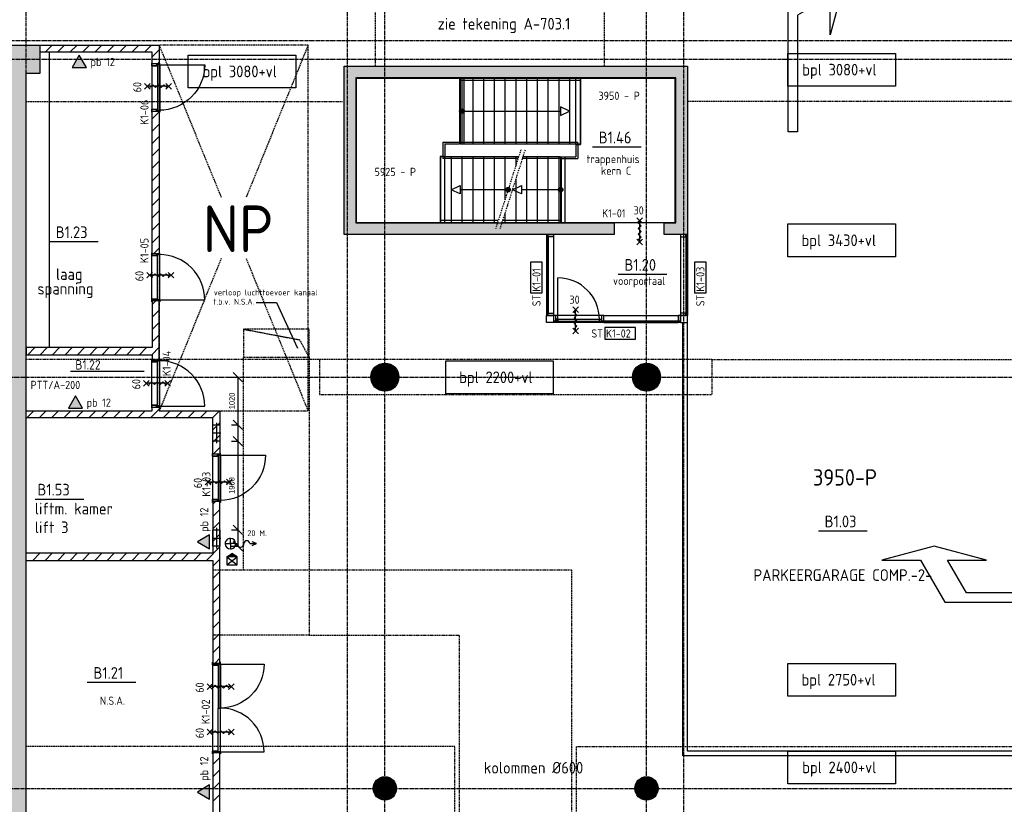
# Model space of a CAD drawing. Extents: x 3380 to 143674, y 4709 to 79406.
# Tile 6 of 24: x 24786 to 45859, y 17376 to 34163. Entities that reach past the tile are written whole.
import ezdxf

# ---------------------------------------------------------------- set-up
doc = ezdxf.new("R2010")
doc.units = 0
doc.header["$LTSCALE"] = 100
for name, pattern in [('CENTER2', [1.125, 0.75, -0.125, 0.125, -0.125]), ('DASHDOT2', [0.5, 0.25, -0.125, 0, -0.125]), ('DASHED', [0.75, 0.5, -0.25]), ('HIDDEN', [0.375, 0.25, -0.125]), ('HIDDEN2', [0.1875, 0.125, -0.0625])]:
    doc.linetypes.add(name, pattern=pattern)
doc.layers.get('0').update_dxf_attribs({"linetype": 'CONTINUOUS'})
doc.layers.get('DEFPOINTS').update_dxf_attribs({"linetype": 'CONTINUOUS'})
for name, color, linetype in [('AL------_SPARING', 2, 'CONTINUOUS'), ('BOUWKUNDIG', 11, 'CONTINUOUS'), ('PARKEREN', 8, 'HIDDEN'), ('STRAMIEN', 7, 'CENTER2'), ('TEKST', 11, 'CONTINUOUS')]:
    doc.layers.add(name, color=color, linetype=linetype)
doc.styles.add('BURO-012', font='BUROFONT.shx', dxfattribs={"height": 120})
doc.styles.add('BURO-018', font='BUROFONT.shx', dxfattribs={"height": 180})
doc.styles.add('PIETERS', font='ISO.SHX')
doc.styles.get("Standard").update_dxf_attribs({"font": 'ISO.SHX'})
doc.styles.add('STYLE1', font='ISO.SHX')
doc.dimstyles.new('DIM100', dxfattribs={"dimscale": 100, "dimtxt": 1.8, "dimasz": 0, "dimexe": 0, "dimexo": 2.5, "dimgap": 1.5, "dimtad": 0, "dimdec": 0, "dimzin": 0, "dimtxsty": 'BURO-018', "dimtsz": 1, "dimcen": -3, "dimazin": 3, "dimtfac": 1, "dimtdec": 0, "dimtofl": 0, "dimtmove": 0, "dimatfit": 3, "dimtvp": 1.055556, "dimtolj": 1, "dimtzin": 0})
pattern_1 = [(45, (37504.02, 180606.86), (-132.58252, 132.58252), [])]

# ---------------------------------------------------------------- blocks, each defined once
blk = doc.blocks.new('*D111')
at = {"color": 0, "linetype": 'BYBLOCK'}
for p, q in [((29555, 27046), (29355, 27246)), ((29322, 27146), (29455, 27146)), ((29455, 27146), (29455, 25246)), ((29555, 25146), (29355, 25346)), ((29322, 25246), (29455, 25246))]:
    blk.add_line(p, q, dxfattribs=at)
at = {"layer": 'DEFPOINTS', "color": 0, "linetype": 'BYBLOCK'}
for p in [(29072, 27146), (29072, 25246), (29455, 25246)]:
    blk.add_point(p, dxfattribs=at)
at = {"color": 0, "linetype": 'BYBLOCK', "insert": (29325, 26196), "char_height": 120, "attachment_point": 5, "rotation": 90, "style": 'BURO-012'}
blk.add_mtext('\\A1;1900', dxfattribs=at)
blk = doc.blocks.new('*D112')
at = {"color": 0, "linetype": 'BYBLOCK'}
for p, q in [((29555, 25146), (29355, 25346)), ((29322, 25246), (29455, 25246)), ((29455, 25246), (29455, 24896)), ((29322, 24896), (29455, 24896)), ((29555, 24796), (29355, 24996))]:
    blk.add_line(p, q, dxfattribs=at)
at = {"layer": 'DEFPOINTS', "color": 0, "linetype": 'BYBLOCK'}
for p in [(29072, 25246), (29072, 24896), (29455, 24896)]:
    blk.add_point(p, dxfattribs=at)
blk = doc.blocks.new('*D113')
at = {"color": 0, "linetype": 'BYBLOCK'}
for p, q in [((29322, 27496), (29455, 27496)), ((29555, 27396), (29355, 27596)), ((29455, 27496), (29455, 27146)), ((29555, 27046), (29355, 27246)), ((29322, 27146), (29455, 27146))]:
    blk.add_line(p, q, dxfattribs=at)
at = {"layer": 'DEFPOINTS', "color": 0, "linetype": 'BYBLOCK'}
for p in [(29072, 27496), (29072, 27146), (29455, 27146)]:
    blk.add_point(p, dxfattribs=at)
blk = doc.blocks.new('*D114')
at = {"color": 0, "linetype": 'BYBLOCK'}
for p, q in [((29205, 28516), (29455, 28516)), ((29555, 28416), (29355, 28616)), ((29455, 28516), (29455, 27496)), ((29322, 27496), (29455, 27496)), ((29555, 27396), (29355, 27596))]:
    blk.add_line(p, q, dxfattribs=at)
at = {"layer": 'DEFPOINTS', "color": 0, "linetype": 'BYBLOCK'}
for p in [(29455, 28516), (29072, 27496), (29455, 27496)]:
    blk.add_point(p, dxfattribs=at)
at = {"color": 0, "linetype": 'BYBLOCK', "insert": (29328, 28006), "char_height": 120, "attachment_point": 5, "rotation": 90, "style": 'BURO-012'}
blk.add_mtext('\\A1;1020', dxfattribs=at)
blk = doc.blocks.new('SPAAR2')
at = {"color": 1, "linetype": 'CONTINUOUS'}
for p, q in [((0, -2.5), (0, 2.5)), ((-2.5, 0), (2.5, 0))]:
    blk.add_line(p, q, dxfattribs=at)
at = {"color": 0, "linetype": 'CONTINUOUS'}
for p, q in [((-2, 2), (2, 2)), ((-2, -2), (-2, 2)), ((2, 2), (2, -2)), ((2, -2), (-2, -2))]:
    blk.add_line(p, q, dxfattribs=at)
at = {"color": 0, "linetype": 'CONTINUOUS', "style": 'BURO-018', "flags": 1}
blk.add_attdef('AL_OMS', (0, 0), '', height=1.8, dxfattribs=at)

msp = doc.modelspace()

# ---------------------------------------------------------------- hatches: boundary and pattern name
at = {"layer": 'BOUWKUNDIG', "linetype": 'CONTINUOUS'}
h = msp.add_hatch(dxfattribs=at)
h.set_pattern_fill('NAALDHOUT', color=256, scale=50, style=0)
h.set_pattern_definition(pattern_1)
h.paths.add_polyline_path([(27772, 29156), (27622, 29156), (27622, 32206), (27772, 32206)])
h = msp.add_hatch(dxfattribs=at)
h.set_pattern_fill('NAALDHOUT', color=256, scale=50, style=0)
h.set_pattern_definition(pattern_1)
h.paths.add_polyline_path([(27772, 28146), (27622, 28146), (27622, 27146), (24922, 27146), (24922, 26996), (27622, 26996), (27622, 26886), (27772, 26886)])
h = msp.add_hatch(dxfattribs=at)
h.set_pattern_fill('NAALDHOUT', color=256, scale=50, style=0)
h.set_pattern_definition(pattern_1)
edge = h.paths.add_edge_path()
edge.add_line((24922, 25796), (27622, 25796))
edge.add_line((27622, 25796), (27622, 25876))
edge.add_line((27622, 25876), (27772, 25876))
edge.add_line((27772, 25876), (27772, 25796))
edge.add_line((27772, 25796), (29072, 25796))
edge.add_line((29072, 25796), (29072, 24865.8))
edge.add_line((29072, 24865.8), (28922, 24865.8))
edge.add_line((28922, 24865.8), (28922, 25646))
edge.add_line((28922, 25646), (24922, 25646))

# ---------------------------------------------------------------- linework, layer by layer
at = {"layer": 'BOUWKUNDIG', "linetype": 'HIDDEN'}
for p, q in [((32402, 33166), (32402, 40316)), ((37302, 33166), (37302, 40316)), ((24922, 32416), (31702, 32416)), ((53402, 32416), (39102, 32416)), ((31202, 26891), (24922, 26891)), ((39602, 26891), (31202, 26891)), ((31202, 26891), (31202, 26141)), ((39602, 26891), (52802, 26891)), ((39602, 26891), (39602, 26141)), ((31202, 26141), (39602, 26141)), ((29578.1, 22395.3), (36602, 22395.3)), ((36602, 16095.8), (36602, 22395.3)), ((30978.1, 20995.3), (34202, 20995.3)), ((34202, 16723.1), (34202, 20995.3))]:
    msp.add_line(p, q, dxfattribs=at)
at = {"layer": 'BOUWKUNDIG', "linetype": 'CONTINUOUS'}
for p, q in [((24572, 33616), (25222, 33616)), ((25222, 33016), (25222, 33616)), ((25332.2, 33466), (25482.2, 33616)), ((25597.3, 33466), (25747.3, 33616)), ((25862.5, 33466), (26012.5, 33616)), ((26127.7, 33466), (26277.7, 33616)), ((26392.8, 33466), (26542.8, 33616)), ((26658, 33466), (26808, 33616)), ((26923.2, 33466), (27073.2, 33616)), ((27188.3, 33466), (27338.3, 33616)), ((27453.5, 33466), (27603.5, 33616)), ((27622, 33369.4), (27772, 33519.4)), ((25422, 27146), (25422, 33466)), ((27733.8, 33216), (27772, 33254.2)), ((24922, 16095.8), (24922, 33016)), ((24922, 33016), (25222, 33016)), ((37239, 27832), (36259, 27832)), ((37239, 27682), (36259, 27682)), ((28922, 23797.6), (28980.2, 23855.8)), ((28922, 23532.4), (29072, 23682.4)), ((28922, 23267.3), (29072, 23417.3)), ((28922, 23002.1), (29072, 23152.1)), ((28780.7, 22595.6), (29072, 22886.9)), ((25068.3, 22595.6), (25218.3, 22745.6)), ((25333.5, 22595.6), (25483.5, 22745.6)), ((25598.7, 22595.6), (25748.7, 22745.6)), ((25863.8, 22595.6), (26013.8, 22745.6)), ((26129, 22595.6), (26279, 22745.6)), ((26394.2, 22595.6), (26544.2, 22745.6)), ((26659.3, 22595.6), (26809.3, 22745.6)), ((26924.5, 22595.6), (27074.5, 22745.6)), ((27189.7, 22595.6), (27339.7, 22745.6)), ((27454.8, 22595.6), (27604.8, 22745.6)), ((27720, 22595.6), (27870, 22745.6)), ((27985.2, 22595.6), (28135.2, 22745.6)), ((28250.3, 22595.6), (28400.3, 22745.6)), ((28515.5, 22595.6), (28665.5, 22745.6)), ((28922, 22471.8), (29072, 22621.8)), ((29216.5, 22670.7), (29326.8, 22742.1)), ((29216.5, 22670.7), (29436.9, 22501.9)), ((29436.9, 22670.7), (29216.5, 22670.7)), ((29216.5, 22670.7), (29216.8, 22501.9)), ((29216.8, 22501.9), (29436.9, 22670.6)), ((29437.1, 22670.7), (29326.8, 22742.1)), ((29436.9, 22501.9), (29436.9, 22670.7)), ((28922, 22206.6), (29072, 22356.6)), ((29216.8, 22501.9), (29436.9, 22501.9)), ((28922, 21941.4), (29072, 22091.4)), ((28922, 21676.3), (29072, 21826.3)), ((28922, 21411.1), (29072, 21561.1)), ((28922, 21145.9), (29072, 21295.9)), ((28922, 20880.8), (29072, 21030.8)), ((28922, 20615.6), (29072, 20765.6)), ((28969, 20397.4), (29072, 20500.4)), ((28922, 18229.1), (29072, 18379.1)), ((28922, 17964), (29072, 18114)), ((28922, 17698.8), (29072, 17848.8)), ((28922, 17433.6), (29072, 17583.6))]:
    msp.add_line(p, q, dxfattribs=at)
at = {"layer": 'BOUWKUNDIG'}
for p, q in [((27611, 33175.8), (27611, 32245.8)), ((27719, 33200.8), (27737, 33191.8)), ((27719, 33191.8), (27737, 33200.8)), ((27732, 33175.8), (27732, 32245.8)), ((27782, 33200.8), (27782, 32220.8)), ((34202, 32906), (34202, 31506)), ((34211.9, 32906), (34211.9, 31506)), ((34252, 32906), (34252, 31506)), ((34482, 32906), (34482, 31506)), ((34712, 32906), (34712, 31506)), ((34942, 32906), (34942, 31506)), ((35172, 32906), (35172, 31506)), ((35402, 32906), (35402, 31506)), ((35632, 32906), (35632, 31506)), ((35862, 32906), (35862, 31506)), ((36092, 32906), (36092, 31506)), ((36322, 32906), (36322, 31506)), ((36552, 32906), (36552, 31506)), ((36782, 32906), (36782, 31506)), ((36782, 32906), (36782, 31506)), ((36792, 32906), (36792, 31496)), ((36792, 32906), (36792, 31496)), ((34211.9, 32866), (36782, 32866)), ((27719, 32220.8), (27737, 32229.8)), ((27719, 32229.8), (27737, 32220.8)), ((34252, 32206), (36359.7, 32206)), ((33842, 31546), (34202, 31546)), ((33842, 31546), (33842, 31236)), ((33882, 31506), (34202, 31506)), ((33882, 31506), (34202, 31506)), ((33882, 31506), (33882, 31236)), ((34211.9, 31546), (36732, 31546)), ((34211.9, 31506), (36782, 31506)), ((36692, 31496), (36692, 31226)), ((36692, 31496), (36792, 31496)), ((36732, 31506), (36732, 31546)), ((36732, 31496), (36732, 31196)), ((33882, 31236), (33782, 31236)), ((33782, 31236), (33782, 29826)), ((35460.2, 31226), (33792, 31226)), ((33792, 31226), (33792, 29826)), ((33842, 31226), (33842, 31196)), ((35447.4, 31196), (33842, 31196)), ((34022, 31226), (34022, 29826)), ((34252, 31226), (34252, 29826)), ((34482, 31226), (34482, 29826)), ((34712, 31226), (34712, 29826)), ((34942, 31226), (34942, 29826)), ((35172, 31226), (35172, 30316)), ((35402, 31226), (35402, 31035.1)), ((36360.3, 31196), (35539.4, 31196)), ((36360.3, 31226), (35552.2, 31226)), ((35632, 31226), (35632, 29826)), ((35862, 31226), (35862, 29826)), ((36092, 31226), (36092, 29826)), ((36322, 31226), (36322, 29826)), ((36362, 31226), (36362, 29826)), ((36372, 31226), (36372, 31226)), ((36372, 31226), (36372, 29826)), ((36372, 31226), (36692, 31226)), ((36372, 31196), (36732, 31196)), ((35402, 30747.5), (35402, 29826)), ((35240.5, 30526), (34214.3, 30526)), ((36362, 30526), (35522.7, 30526)), ((35172, 30028.4), (35172, 29826)), ((33792, 29876), (35027.7, 29876)), ((35119.7, 29876), (36362, 29876)), ((36059, 29566), (36059, 29516)), ((36069, 29566), (36059, 29566)), ((36059, 29516), (36059, 27882)), ((36059, 29516), (36069, 29516)), ((36069, 29516), (36069, 29566)), ((36069, 29516), (36069, 27882)), ((36094, 29566), (36209, 29566)), ((36094, 29516), (36094, 29566)), ((36094, 29516), (36094, 27882)), ((36209, 29516), (36094, 29516)), ((36209, 29566), (36209, 29516)), ((36209, 29516), (36209, 27882)), ((39042, 29566), (38927, 29566)), ((38927, 29566), (38927, 29516)), ((38927, 29516), (38927, 27882)), ((38927, 29516), (39042, 29516)), ((39042, 29516), (39042, 29566)), ((39042, 29516), (39042, 27882)), ((39067, 29516), (39067, 29566)), ((39067, 29566), (39077, 29566)), ((39067, 29516), (39067, 27882)), ((39077, 29516), (39067, 29516)), ((39077, 29566), (39077, 29516)), ((39077, 29516), (39077, 27882)), ((27611, 28186.2), (27611, 29116.2)), ((27719, 29132.2), (27737, 29141.2)), ((27719, 29141.2), (27737, 29132.2)), ((27732, 28186.2), (27732, 29116.2)), ((27782, 28161.2), (27782, 29141.2)), ((35969, 28973.9), (35722, 28973.9)), ((35722, 28973.9), (35722, 28321.2)), ((35969, 28321.2), (35969, 28973.9)), ((39476, 28973.9), (39229, 28973.9)), ((39229, 28973.9), (39229, 28321.2)), ((39476, 28321.2), (39476, 28973.9)), ((36304, 27749.5), (36304, 28639.5)), ((35722, 28321.2), (35969, 28321.2)), ((39229, 28321.2), (39476, 28321.2)), ((27719, 28170.2), (27737, 28161.2)), ((27719, 28161.2), (27737, 28170.2)), ((36059, 27882), (36059, 27832)), ((36069, 27882), (36059, 27882)), ((36059, 27682), (36059, 27832)), ((36059, 27832), (36209, 27832)), ((36059, 27832), (36069, 27832)), ((36069, 27832), (36069, 27882)), ((36094, 27882), (36209, 27882)), ((36094, 27832), (36094, 27882)), ((36209, 27832), (36094, 27832)), ((36209, 27882), (36209, 27832)), ((36259, 27832), (36209, 27832)), ((36209, 27832), (36209, 27717)), ((36209, 27832), (36209, 27682)), ((36259, 27717), (36259, 27832)), ((37289, 27832), (37239, 27832)), ((37239, 27832), (37239, 27717)), ((37289, 27832), (38877, 27832)), ((37289, 27717), (37289, 27832)), ((38927, 27832), (38877, 27832)), ((38877, 27832), (38877, 27717)), ((39042, 27882), (38927, 27882)), ((38927, 27882), (38927, 27832)), ((38927, 27832), (38927, 27682)), ((39077, 27832), (38927, 27832)), ((38927, 27832), (39042, 27832)), ((38927, 27717), (38927, 27832)), ((39042, 27832), (39042, 27882)), ((39067, 27832), (39067, 27882)), ((39067, 27882), (39077, 27882)), ((39077, 27832), (39067, 27832)), ((39077, 27882), (39077, 27832)), ((39077, 27682), (39077, 27832)), ((36209, 27682), (36059, 27682)), ((36209, 27717), (36259, 27717)), ((36209, 27682), (36209, 27692)), ((36209, 27692), (36259, 27692)), ((36259, 27682), (36209, 27682)), ((36299, 27754.5), (36259, 27754.5)), ((36259, 27754.5), (36259, 27704.5)), ((36259, 27704.5), (36299, 27704.5)), ((36259, 27692), (36259, 27682)), ((36299, 27704.5), (36299, 27754.5)), ((37194, 27749.5), (36304, 27749.5)), ((36304, 27749.5), (36304, 27709.5)), ((36304, 27709.5), (37194, 27709.5)), ((37194, 27709.5), (37194, 27749.5)), ((37199, 27704.5), (37199, 27754.5)), ((37199, 27754.5), (37239, 27754.5)), ((37239, 27704.5), (37199, 27704.5)), ((37239, 27754.5), (37239, 27704.5)), ((37239, 27717), (37289, 27717)), ((37239, 27682), (37239, 27692)), ((37239, 27692), (37289, 27692)), ((37289, 27682), (37239, 27682)), ((37289, 27717), (38877, 27717)), ((37289, 27692), (38877, 27692)), ((37289, 27692), (37289, 27682)), ((37289, 27682), (38877, 27682)), ((38877, 27717), (38927, 27717)), ((38877, 27682), (38877, 27692)), ((38877, 27692), (38927, 27692)), ((38927, 27682), (38877, 27682)), ((38927, 27692), (38927, 27682)), ((38927, 27682), (39077, 27682)), ((37963.5, 27574.1), (37310.8, 27574.1)), ((37310.8, 27574.1), (37310.8, 27327.1)), ((37963.5, 27327.1), (37963.5, 27574.1)), ((37310.8, 27327.1), (37963.5, 27327.1)), ((27611, 25916.2), (27611, 26846.2)), ((27719, 26871.2), (27737, 26862.2)), ((27719, 26862.2), (27737, 26871.2)), ((27732, 25916.2), (27732, 26846.2)), ((27782, 25891.2), (27782, 26871.2)), ((27719, 25891.2), (27737, 25900.2)), ((27719, 25900.2), (27737, 25891.2)), ((28911, 24825.8), (28911, 23895.8)), ((29019, 24850.8), (29037, 24841.8)), ((29019, 24841.8), (29037, 24850.8)), ((29032, 24825.8), (29032, 23895.8)), ((29082, 24850.8), (29082, 23870.8)), ((29019, 23870.8), (29037, 23879.8)), ((29019, 23879.8), (29037, 23870.8)), ((29854.9, 22953.1), (29762.9, 22990.6)), ((29408.1, 22953.1), (29436.5, 22953.1)), ((29711.5, 22953.1), (29854.9, 22953.1)), ((29762.9, 22915.6), (29854.9, 22953.1)), ((28911, 20356), (28911, 18516)), ((29019, 20381), (29037, 20372)), ((29019, 20372), (29037, 20381)), ((29032, 20356), (29032, 19436)), ((29082, 20381), (29082, 19436)), ((29032, 18516), (29032, 19436)), ((29082, 18491), (29082, 19436)), ((29019, 18491), (29037, 18500)), ((29019, 18500), (29037, 18491))]:
    msp.add_line(p, q, dxfattribs=at)
at = {"layer": 'BOUWKUNDIG', "linetype": 'HIDDEN2'}
for p, q in [((34301.5, 31506), (34301.5, 32906)), ((36692, 31496), (36692, 32906)), ((33882, 29826), (33882, 31236)), ((36462, 29826), (36462, 31226)), ((29578.1, 27541), (30775.8, 27314.6)), ((30775.8, 27314.6), (30978.1, 26941))]:
    msp.add_line(p, q, dxfattribs=at)
at = {"layer": 'BOUWKUNDIG', "linetype": 'DASHDOT2'}
for p, q in [((35510.9, 31375.5), (34971.1, 29687.8)), ((35601.8, 31372.1), (35063.1, 29687.8))]:
    msp.add_line(p, q, dxfattribs=at)
at = {"layer": 'BOUWKUNDIG', "linetype": 'CONTINUOUS'}
for points in [[(27622, 33216), (27622, 33466), (25222, 33466), (25222, 33616), (27772, 33616), (27772, 33216)], [(27772, 28146), (27622, 28146), (27622, 27146), (24922, 27146), (24922, 26996), (27622, 26996), (27622, 26886), (27772, 26886)]]:
    msp.add_lwpolyline(points, close=True, dxfattribs=at)
at = {"layer": 'BOUWKUNDIG', "linetype": 'CONTINUOUS', "elevation": 310.7}
for points in [[(25910.8, 33143.1), (26212.4, 33143.1), (26061.6, 33404.3)], [(25827.2, 25853.6), (26128.8, 25853.6), (25978, 26114.8)], [(28850.6, 22839.7), (28850.6, 23141.4), (28589.4, 22990.6)], [(28850.6, 17488.2), (28850.6, 17789.9), (28589.4, 17639)]]:
    msp.add_lwpolyline(points, close=True, dxfattribs=at)
at = {"layer": 'BOUWKUNDIG'}
for points in [[(27621, 33233.8), (27621, 33235.8), (27611, 33235.8), (27611, 33175.8), (27732, 33175.8), (27732, 33191.8), (27719, 33191.8), (27719, 33200.8), (27782, 33200.8), (27782, 33235.8), (27772, 33235.8), (27772, 33233.8), (27780, 33233.8), (27780, 33202.8), (27717, 33202.8), (27717, 33189.8), (27730, 33189.8), (27730, 33177.8), (27613, 33177.8), (27613, 33233.8)], [(27777, 32225.8), (27777, 33195.8), (27737, 33195.8), (27737, 33065.8), (27737, 32225.8)], [(39077, 33166), (39077, 29566), (38577.2, 29566), (38577.2, 29816), (38827, 29816), (38827, 32916), (31977, 32916), (31977, 29816), (37507, 29816), (37507, 29566), (31727, 29566), (31727, 33166)], [(37702.8, 33166), (37702.8, 33166)], [(27621, 32187.8), (27621, 32185.8), (27611, 32185.8), (27611, 32245.8), (27732, 32245.8), (27732, 32229.8), (27719, 32229.8), (27719, 32220.8), (27782, 32220.8), (27782, 32185.8), (27772, 32185.8), (27772, 32187.8), (27780, 32187.8), (27780, 32218.8), (27717, 32218.8), (27717, 32231.8), (27730, 32231.8), (27730, 32243.8), (27613, 32243.8), (27613, 32187.8)], [(36359.7, 32115.9), (36552, 32206), (36359.7, 32296.1), (36359.7, 32206)], [(34214.3, 30435.9), (34022, 30526), (34214.3, 30616.1), (34214.3, 30526)], [(35522.7, 30435.9), (35330.3, 30526), (35522.7, 30616.1), (35522.7, 30526)], [(27621, 29174.2), (27621, 29176.2), (27611, 29176.2), (27611, 29116.2), (27732, 29116.2), (27732, 29132.2), (27719, 29132.2), (27719, 29141.2), (27782, 29141.2), (27782, 29176.2), (27772, 29176.2), (27772, 29174.2), (27780, 29174.2), (27780, 29143.2), (27717, 29143.2), (27717, 29130.2), (27730, 29130.2), (27730, 29118.2), (27613, 29118.2), (27613, 29174.2)], [(27777, 29136.2), (27777, 28166.2), (27737, 28166.2), (27737, 28296.2), (27737, 29136.2)], [(27621, 28128.2), (27621, 28126.2), (27611, 28126.2), (27611, 28186.2), (27732, 28186.2), (27732, 28170.2), (27719, 28170.2), (27719, 28161.2), (27782, 28161.2), (27782, 28126.2), (27772, 28126.2), (27772, 28128.2), (27780, 28128.2), (27780, 28159.2), (27717, 28159.2), (27717, 28172.2), (27730, 28172.2), (27730, 28184.2), (27613, 28184.2), (27613, 28128.2)], [(27621, 26904.2), (27621, 26906.2), (27611, 26906.2), (27611, 26846.2), (27732, 26846.2), (27732, 26862.2), (27719, 26862.2), (27719, 26871.2), (27782, 26871.2), (27782, 26906.2), (27772, 26906.2), (27772, 26904.2), (27780, 26904.2), (27780, 26873.2), (27717, 26873.2), (27717, 26860.2), (27730, 26860.2), (27730, 26848.2), (27613, 26848.2), (27613, 26904.2)], [(27777, 26866.2), (27777, 25896.2), (27737, 25896.2), (27737, 26026.2), (27737, 26866.2)], [(27621, 25858.2), (27621, 25856.2), (27611, 25856.2), (27611, 25916.2), (27732, 25916.2), (27732, 25900.2), (27719, 25900.2), (27719, 25891.2), (27782, 25891.2), (27782, 25856.2), (27772, 25856.2), (27772, 25858.2), (27780, 25858.2), (27780, 25889.2), (27717, 25889.2), (27717, 25902.2), (27730, 25902.2), (27730, 25914.2), (27613, 25914.2), (27613, 25858.2)], [(28921, 24883.8), (28921, 24885.8), (28911, 24885.8), (28911, 24825.8), (29032, 24825.8), (29032, 24841.8), (29019, 24841.8), (29019, 24850.8), (29082, 24850.8), (29082, 24885.8), (29072, 24885.8), (29072, 24883.8), (29080, 24883.8), (29080, 24852.8), (29017, 24852.8), (29017, 24839.8), (29030, 24839.8), (29030, 24827.8), (28913, 24827.8), (28913, 24883.8)], [(29077, 23875.8), (29077, 24845.8), (29037, 24845.8), (29037, 24715.8), (29037, 23875.8)], [(28921, 23837.8), (28921, 23835.8), (28911, 23835.8), (28911, 23895.8), (29032, 23895.8), (29032, 23879.8), (29019, 23879.8), (29019, 23870.8), (29082, 23870.8), (29082, 23835.8), (29072, 23835.8), (29072, 23837.8), (29080, 23837.8), (29080, 23868.8), (29017, 23868.8), (29017, 23881.8), (29030, 23881.8), (29030, 23893.8), (28913, 23893.8), (28913, 23837.8)], [(28921, 20414), (28921, 20416), (28911, 20416), (28911, 20356), (29032, 20356), (29032, 20372), (29019, 20372), (29019, 20381), (29082, 20381), (29082, 20416), (29072, 20416), (29072, 20414), (29080, 20414), (29080, 20383), (29017, 20383), (29017, 20370), (29030, 20370), (29030, 20358), (28913, 20358), (28913, 20414)], [(29077, 19436), (29077, 20376), (29037, 20376), (29037, 20246), (29037, 19436)], [(29077, 19436), (29077, 18496), (29037, 18496), (29037, 18590.3), (29037, 19436)], [(28921, 18458), (28921, 18456), (28911, 18456), (28911, 18516), (29032, 18516), (29032, 18500), (29019, 18500), (29019, 18491), (29082, 18491), (29082, 18456), (29072, 18456), (29072, 18458), (29080, 18458), (29080, 18489), (29017, 18489), (29017, 18502), (29030, 18502), (29030, 18514), (28913, 18514), (28913, 18458)]]:
    msp.add_lwpolyline(points, close=True, dxfattribs=at)
for points in [[(27719, 33200.8), (27719, 33191.8), (27737, 33191.8), (27737, 33200.8), (27719, 33200.8)], [(34202, 32906), (31987, 32906), (31987, 29826), (33782, 29826)], [(36782, 32906), (34211.9, 32906)], [(36372, 29826), (38817, 29826), (38817, 32906), (36792, 32906)], [(27719, 32220.8), (27719, 32229.8), (27737, 32229.8), (27737, 32220.8), (27719, 32220.8)], [(33792, 29826), (35015.3, 29826)], [(35107.3, 29826), (36362, 29826)], [(27719, 29141.2), (27719, 29132.2), (27737, 29132.2), (27737, 29141.2), (27719, 29141.2)], [(27719, 28161.2), (27719, 28170.2), (27737, 28170.2), (27737, 28161.2), (27719, 28161.2)], [(27719, 26871.2), (27719, 26862.2), (27737, 26862.2), (27737, 26871.2), (27719, 26871.2)], [(27719, 25891.2), (27719, 25900.2), (27737, 25900.2), (27737, 25891.2), (27719, 25891.2)], [(29019, 24850.8), (29019, 24841.8), (29037, 24841.8), (29037, 24850.8), (29019, 24850.8)], [(29019, 23870.8), (29019, 23879.8), (29037, 23879.8), (29037, 23870.8), (29019, 23870.8)], [(29019, 20381), (29019, 20372), (29037, 20372), (29037, 20381), (29019, 20381)], [(29019, 18491), (29019, 18500), (29037, 18500), (29037, 18491), (29019, 18491)]]:
    msp.add_lwpolyline(points, dxfattribs=at)
for points in [[(27777, 33195.8), (28747, 33195.8, -0.4142136), (27777, 32225.8)], [(27777, 28166.2), (28747, 28166.2, 0.4142136), (27777, 29136.2)], [(27777, 25896.2), (28747, 25896.2, 0.4142136), (27777, 26866.2)], [(29077, 24845.8), (30047, 24845.8, -0.4142136), (29077, 23875.8)], [(29077, 20376), (30017, 20376, -0.4142136), (29077, 19436)], [(29077, 18496), (30017, 18496, 0.4142136), (29077, 19436)]]:
    msp.add_lwpolyline(points, format="xyb", dxfattribs=at)
for points, format in [([(34252, 32181, 50, 50, -1), (34252, 32231, 50, 50, -1)], "xyseb"), ([(35240.5, 30501, 50, 50, 1), (35240.5, 30551, 50, 50, 1)], "xyseb"), ([(36362, 30501, 50, 50, 1), (36362, 30551, 50, 50, 1)], "xyseb"), ([(29295.6, 23065.6, 0.4142136), (29183.1, 22953.1), (29295.6, 22953.1)], "xyb"), ([(29408.1, 22953.1), (29295.6, 22953.1), (29295.6, 22840.6, 0.4142136)], "xyb")]:
    msp.add_lwpolyline(points, format=format, close=True, dxfattribs=at)
at = {"layer": 'BOUWKUNDIG', "linetype": 'CONTINUOUS'}
for points in [[(27772, 29156), (27622, 29156), (27622, 32206), (27772, 32206), (27772, 29156)], [(24922, 25796), (27622, 25796), (27622, 25876), (27772, 25876), (27772, 25796), (29072, 25796), (29072, 24865.8), (28922, 24865.8), (28922, 25646), (24922, 25646)], [(24922, 22595.6), (28922, 22595.6), (28922, 20397.4), (29072, 20397.4), (29072, 22809.6), (29072, 23855.8), (28922, 23855.8), (28922, 22745.6), (24922, 22745.6)], [(29072, 16096), (29072, 18476), (28922, 18476), (28922, 16096)]]:
    msp.add_lwpolyline(points, dxfattribs=at)
at = {"layer": 'BOUWKUNDIG', "linetype": 'HIDDEN'}
for points in [[(29578.1, 26941), (30978.1, 26941), (30978.1, 27541), (29578.1, 27541)], [(56002, 16816), (36702, 16816), (36702, 18616), (56002, 18616)]]:
    msp.add_lwpolyline(points, close=True, dxfattribs=at)
for points in [[(28922, 22395.6), (29578.1, 22395.6), (29578.1, 26941)], [(30978.1, 26941), (30978.1, 20995.6), (28922, 20995.6)], [(28922, 22395.3), (29578.1, 22395.3)], [(30978.1, 20995.3), (28922, 20995.3)], [(24922, 16816), (34102, 16816), (34102, 18616), (24922, 18616)]]:
    msp.add_lwpolyline(points, dxfattribs=at)
at = {"layer": 'BOUWKUNDIG', "linetype": 'CONTINUOUS'}
for points in [[(32452, 26516, 300, 300, 1), (32752, 26516, 300, 300, 1)], [(38052, 26516, 300, 300, 1), (38352, 26516, 300, 300, 1)], [(32477, 17716, 250, 250, 1), (32727, 17716, 250, 250, 1)], [(38077, 17716, 250, 250, 1), (38327, 17716, 250, 250, 1)]]:
    msp.add_lwpolyline(points, format="xyseb", close=True, dxfattribs=at)
at = {"layer": 'BOUWKUNDIG'}
for centre in [(34252, 32206), (35240.5, 30526), (36362, 30526)]:
    msp.add_circle(centre, 50, dxfattribs=at)
at = {"layer": 'BOUWKUNDIG', "linetype": 'CONTINUOUS'}
for centre, radius in [((32602, 26516), 300), ((38202, 26516), 300), ((32602, 17716), 250), ((38202, 17716), 250)]:
    msp.add_circle(centre, radius, dxfattribs=at)
at = {"layer": 'BOUWKUNDIG'}
for centre, radius, start, end in [((36304, 27749.5), 890, 0, 90), ((29295.6, 22953.1), 112.5, 0, 90), ((29649, 22953.1), 62.5, 0, 180), ((29295.6, 22953.1), 112.5, 180, 270), ((29511.5, 22953.1), 75, 180, 0)]:
    msp.add_arc(centre, radius, start, end, dxfattribs=at)
at = {"layer": 'BOUWKUNDIG', "linetype": 'CONTINUOUS'}
for points in [[(24922, 33616), (24572, 33616), (24922, 15746), (24572, 15746)], [(24922, 33616), (25222, 33616), (24922, 33016), (25222, 33016)], [(25910.8, 33143.1, 310.7), (26061.6, 33404.3, 310.7), (26212.4, 33143.1, 310.7), (26061.6, 33404.3, 310.7)], [(25827.2, 25853.6, 310.7), (25978, 26114.8, 310.7), (26128.8, 25853.6, 310.7), (25978, 26114.8, 310.7)], [(28850.6, 22839.7, 310.7), (28589.4, 22990.6, 310.7), (28850.6, 23141.4, 310.7), (28589.4, 22990.6, 310.7)], [(29326.9, 22742.2), (29326.9, 22670.7), (29271.8, 22706.4), (29216.8, 22670.7)], [(29326.9, 22742.2), (29326.9, 22670.7), (29382.1, 22706.4), (29437.1, 22670.7)], [(28850.6, 17488.2, 310.7), (28589.4, 17639, 310.7), (28850.6, 17789.9, 310.7), (28589.4, 17639, 310.7)]]:
    msp.add_solid(points, dxfattribs=at)
at = {"layer": 'BOUWKUNDIG'}
for points in [[(31727, 33166), (39077, 33166), (31977, 32916), (38827, 32916)], [(31727, 33166), (31977, 32916), (31727, 29566), (31977, 29816)], [(39077, 29566), (39077, 33166), (38827, 29816), (38827, 32916)], [(31977, 29816), (31727, 29566), (37507, 29816), (37507, 29566)], [(39077, 29566), (38577.2, 29566), (38827, 29816), (38577.2, 29816)]]:
    msp.add_solid(points, dxfattribs=at)
at = {"layer": 'PARKEREN'}
for p, q in [((27772, 33616), (29098.5, 30359.1)), ((30957, 33616), (29630.5, 30359.1)), ((29098.5, 29052.9), (27772, 25796)), ((29630.5, 29052.9), (30957, 25796))]:
    msp.add_line(p, q, dxfattribs=at)
at = {"layer": 'PARKEREN', "linetype": 'BYBLOCK'}
msp.add_lwpolyline([(41235, 31762.9), (41235, 34724.8), (42135, 35244.4), (42135, 36075.3), (42435, 34955.7), (42135, 33836.1), (42135, 34667), (41435, 34262.9), (41435, 31762.9)], close=True, dxfattribs=at)
at = {"layer": 'PARKEREN'}
msp.add_lwpolyline([(27772, 33616), (27772, 25796), (30957, 25796), (30957, 33616)], close=True, dxfattribs=at)
at = {"layer": 'PARKEREN', "linetype": 'CONTINUOUS'}
for points in [[(67727, 18416), (38977, 18416), (38977, 27682)], [(67727, 18516), (39077, 18516), (39077, 27682)], [(45049.2, 21900.5), (44645.1, 22600.4), (45476.1, 22600.4), (44356.5, 22900.4), (43236.8, 22600.4), (44067.8, 22600.4), (44587.4, 21700.4), (47549.2, 21700.4), (47549.2, 21900.4), (45049.2, 21900.4)]]:
    msp.add_lwpolyline(points, dxfattribs=at)
at = {"layer": 'PARKEREN', "linetype": 'DASHED'}
msp.add_lwpolyline([(67727, 18516), (39077, 18516), (39077, 27682)], dxfattribs=at)
at = {"layer": 'STRAMIEN'}
for p, q in [((24922, 7254.8), (24922, 78738.2)), ((31802, 7254.8), (31802, 78738.2)), ((39002, 7254.8), (39002, 78745)), ((32602, 8310.9), (32602, 77888.2)), ((38202, 8310.9), (38202, 77888.2)), ((5017.3, 33716), (141976.2, 33716)), ((5017.3, 33316), (141976.2, 33316)), ((3879.5, 26516), (143173.7, 26516)), ((5117.3, 17716), (141976.2, 17716))]:
    msp.add_line(p, q, dxfattribs=at)
at = {"layer": 'TEKST'}
for p, q in [((27459.1, 32679.4), (27579.1, 32799.4)), ((27459.1, 32799.4), (27579.1, 32679.4)), ((27976.8, 32739.4), (27519.1, 32739.4)), ((27572.5, 32709.4), (27632.5, 32769.4)), ((27692.5, 32709.4), (27632.5, 32769.4)), ((27692.5, 32709.4), (27752.5, 32769.4)), ((27812.5, 32709.4), (27752.5, 32769.4)), ((27812.5, 32709.4), (27872.5, 32769.4)), ((27932.5, 32709.4), (27872.5, 32769.4)), ((28036.8, 32799.4), (27916.8, 32679.4)), ((28036.8, 32679.4), (27916.8, 32799.4)), ((37995.3, 29926.6), (38115.3, 29806.6)), ((38115.3, 29926.6), (37995.3, 29806.6)), ((38025.3, 29813.2), (38085.3, 29753.2)), ((38025.3, 29693.2), (38085.3, 29753.2)), ((38055.3, 29409), (38055.3, 29866.6)), ((38025.3, 29693.2), (38085.3, 29633.2)), ((38025.3, 29573.2), (38085.3, 29633.2)), ((38025.3, 29573.2), (38085.3, 29513.2)), ((38025.3, 29453.2), (38085.3, 29513.2)), ((38115.3, 29349), (37995.3, 29469)), ((37995.3, 29349), (38115.3, 29469)), ((27505.6, 28637.5), (27625.6, 28757.5)), ((27505.6, 28757.5), (27625.6, 28637.5)), ((28023.2, 28697.5), (27565.6, 28697.5)), ((27619, 28667.5), (27679, 28727.5)), ((27739, 28667.5), (27679, 28727.5)), ((27739, 28667.5), (27799, 28727.5)), ((27859, 28667.5), (27799, 28727.5)), ((27859, 28667.5), (27919, 28727.5)), ((27979, 28667.5), (27919, 28727.5)), ((28083.2, 28757.5), (27963.2, 28637.5)), ((28083.2, 28637.5), (27963.2, 28757.5)), ((36623.5, 28017.2), (36743.5, 27897.2)), ((36743.5, 28017.2), (36623.5, 27897.2)), ((36653.5, 27903.8), (36713.5, 27843.8)), ((36653.5, 27783.8), (36713.5, 27843.8)), ((36683.5, 27499.6), (36683.5, 27957.2)), ((36653.5, 27783.8), (36713.5, 27723.8)), ((36653.5, 27663.8), (36713.5, 27723.8)), ((36653.5, 27663.8), (36713.5, 27603.8)), ((36743.5, 27439.6), (36623.5, 27559.6)), ((36623.5, 27439.6), (36743.5, 27559.6)), ((36653.5, 27543.8), (36713.5, 27603.8)), ((27436.5, 26324.6), (27556.5, 26444.6)), ((27436.5, 26444.6), (27556.5, 26324.6)), ((27954.1, 26384.6), (27496.5, 26384.6)), ((27549.9, 26354.6), (27609.9, 26414.6)), ((27669.9, 26354.6), (27609.9, 26414.6)), ((27669.9, 26354.6), (27729.9, 26414.6)), ((27789.9, 26354.6), (27729.9, 26414.6)), ((27789.9, 26354.6), (27849.9, 26414.6)), ((27909.9, 26354.6), (27849.9, 26414.6)), ((28014.1, 26444.6), (27894.1, 26324.6)), ((28014.1, 26324.6), (27894.1, 26444.6)), ((28755, 24209.6), (28875, 24329.6)), ((28755, 24329.6), (28875, 24209.6)), ((29272.7, 24269.6), (28815, 24269.6)), ((28868.4, 24239.6), (28928.4, 24299.6)), ((28988.4, 24239.6), (28928.4, 24299.6)), ((28988.4, 24239.6), (29048.4, 24299.6)), ((29108.4, 24239.6), (29048.4, 24299.6)), ((29108.4, 24239.6), (29168.4, 24299.6)), ((29228.4, 24239.6), (29168.4, 24299.6)), ((29332.7, 24329.6), (29212.7, 24209.6)), ((29332.7, 24209.6), (29212.7, 24329.6)), ((41229.5, 20391), (43529.1, 20391)), ((41229.5, 19690.9), (41229.5, 20391)), ((43529.1, 20391), (43529.1, 19690.9)), ((28795.8, 19833.2), (28915.8, 19953.2)), ((28795.8, 19953.2), (28915.8, 19833.2)), ((29313.4, 19893.2), (28855.8, 19893.2)), ((28909.1, 19863.2), (28969.1, 19923.2)), ((29029.1, 19863.2), (28969.1, 19923.2)), ((29029.1, 19863.2), (29089.1, 19923.2)), ((29149.1, 19863.2), (29089.1, 19923.2)), ((29149.1, 19863.2), (29209.1, 19923.2)), ((29269.1, 19863.2), (29209.1, 19923.2)), ((29373.4, 19953.2), (29253.4, 19833.2)), ((29373.4, 19833.2), (29253.4, 19953.2)), ((43529.1, 19690.9), (41229.5, 19690.9)), ((28795.8, 18860.1), (28915.8, 18980.1)), ((28795.8, 18980.1), (28915.8, 18860.1)), ((29373.4, 18980.1), (29253.4, 18860.1)), ((29373.4, 18860.1), (29253.4, 18980.1)), ((29313.4, 18920.1), (28855.8, 18920.1)), ((28909.1, 18890.1), (28969.1, 18950.1)), ((29029.1, 18890.1), (28969.1, 18950.1)), ((29029.1, 18890.1), (29089.1, 18950.1)), ((29149.1, 18890.1), (29089.1, 18950.1)), ((29149.1, 18890.1), (29209.1, 18950.1)), ((29269.1, 18890.1), (29209.1, 18950.1)), ((41229.5, 18515.4), (43529.1, 18515.4)), ((41229.5, 17815.4), (41229.5, 18515.4)), ((43529.1, 18515.4), (43529.1, 17815.4)), ((43529.1, 17815.4), (41229.5, 17815.4))]:
    msp.add_line(p, q, dxfattribs=at)
at = {"layer": 'TEKST', "linetype": 'CONTINUOUS'}
for p, q in [((37046.6, 31442.3), (38087.4, 31442.3)), ((25424.9, 29415.8), (26465.6, 29415.8)), ((37596.8, 28717.1), (38637.6, 28717.1)), ((29845.6, 28111.6), (30281.8, 28111.6)), ((30281.8, 28111.6), (30729.3, 27136.8)), ((25870, 26646.6), (27452.7, 26646.6)), ((25119.1, 23907.9), (26159.9, 23907.9)), ((41881.5, 23227.2), (42922.3, 23227.2)), ((26232.6, 19986.7), (27273.4, 19986.7))]:
    msp.add_line(p, q, dxfattribs=at)
at = {"layer": 'TEKST'}
for points in [[(28394.1, 33404.6), (30693.7, 33404.6), (30693.7, 32704.5), (28394.1, 32704.5)], [(41229.5, 33442.4), (43529.1, 33442.4), (43529.1, 32742.3), (41229.5, 32742.3)], [(41229.5, 29792.5), (43529.1, 29792.5), (43529.1, 29092.4), (41229.5, 29092.4)], [(33903, 26860.9), (36202.6, 26860.9), (36202.6, 26160.8), (33903, 26160.8)]]:
    msp.add_lwpolyline(points, close=True, dxfattribs=at)

# ---------------------------------------------------------------- block references
at = {"layer": 'AL------_SPARING', "linetype": 'CONTINUOUS', "xscale": 87.5, "yscale": 37.5, "zscale": 87.5, "rotation": 270}
for p in [(28997, 25321), (28997, 23070.6)]:
    msp.add_blockref('SPAAR2', p, dxfattribs=at)

# ---------------------------------------------------------------- texts
at = {"layer": 'BOUWKUNDIG', "linetype": 'CONTINUOUS', "style": 'PIETERS'}
for p in [(26302.4, 33172.4, 310.7), (26218.8, 25882.9, 310.7)]:
    msp.add_text('pb 12', height=175, dxfattribs=at).set_placement(p)
for p in [(28821.3, 23205, 310.7), (28821.3, 17879.8, 310.7)]:
    msp.add_text('pb 12', height=175, rotation=90, dxfattribs=at).set_placement(p)
at = {"layer": 'PARKEREN', "linetype": 'HIDDEN', "style": 'PIETERS'}
msp.add_text('NP', height=1000, dxfattribs=at).set_placement((28706.7, 29187.9))
at = {"layer": 'TEKST', "linetype": 'CONTINUOUS'}
msp.add_text('zie tekening A-703.1', height=250, dxfattribs=at).set_placement((33732.2, 33951.2))
at = {"layer": 'TEKST'}
for s, height, style, p in [('bpl 3080+vl', 250, 'PIETERS', (28698.6, 32930.4)), ('bpl 3080+vl', 250, 'PIETERS', (41534.1, 32968.1)), ('3950 - P', 175, 'STYLE1', (37172.3, 32447)), ('trappenhuis', 175, 'STYLE1', (36919.6, 31093.7)), ('5925 - P', 175, 'STYLE1', (32380.1, 30819)), ('kern C', 175, 'STYLE1', (37226.4, 30843.7)), ('30', 175, 'PIETERS', (37924.2, 29995.8)), ('bpl 3430+vl', 250, 'PIETERS', (41519.2, 29318.2)), ('voorportaal', 175, 'STYLE1', (37484.8, 28487.7)), ('30', 175, 'PIETERS', (36552.4, 28086.3)), ('bpl 2200+vl', 250, 'PIETERS', (34192.7, 26386.7))]:
    msp.add_text(s, height=height, dxfattribs=dict(at, style=style)).set_placement(p)
at = {"layer": 'TEKST', "style": 'PIETERS'}
for p in [(27390, 32608.3), (27436.4, 28566.4), (27367.4, 26253.5), (28685.9, 24138.5), (28726.6, 19762.1), (28726.6, 18789)]:
    msp.add_text('60', height=175, rotation=90, dxfattribs=at).set_placement(p)
at = {"layer": 'TEKST'}
for s, p in [('K1-06', (27543.4, 31912.7, 310.7)), ('K1-05', (27543.4, 28954.3, 310.7)), ('K1-01', (35934.3, 28344.4)), ('K1-03', (39441.3, 28344.4)), ('ST', (35934.3, 28031.6)), ('ST', (39441.3, 28031.6)), ('K1-04', (28017, 26536, 310.7)), ('K1-03', (28867.6, 23957.1, 310.7)), ('K1-02', (28855.6, 19088.9, 310.7))]:
    msp.add_text(s, height=175, rotation=90, dxfattribs=at).set_placement(p)
at = {"layer": 'TEKST', "linetype": 'CONTINUOUS', "style": 'PIETERS'}
for s, height, p in [('B1.46', 250, (37178.6, 31517.4)), ('B1.23', 250, (25556.8, 29490.9)), ('B1.20', 250, (37728.7, 28792.2)), ('laag', 250, (25562.7, 28595.2)), ('spanning', 250, (25165.5, 28283)), ('verloop luchttoevoer kanaal', 125, (28939.8, 28264)), ('t.b.v. N.S.A.', 125, (28932.7, 28066.6)), ('B1.22', 200, (25975.6, 26678.7)), ('PTT/A-200', 175, (25019.6, 26261.4)), ('3950-P', 350, (41764.8, 24194.7)), ('B1.53', 250, (25165.4, 23983)), ('liftm. kamer', 250, (25111.6, 23577.1)), ('lift 3', 250, (25111.6, 23177.1)), ('B1.03', 250, (42013.5, 23302.3)), ('20 M.', 125, (29658.1, 23113.8)), ('B1.21', 250, (26364.6, 20061.7)), ('bpl 2750+vl', 250, (41519.2, 19916.8)), ('N.S.A.', 175, (26501.7, 19504.2)), ('kolommen %%c600', 250, (34717.9, 18033.8)), ('bpl 2400+vl', 250, (41534.1, 18041.2))]:
    msp.add_text(s, height=height, dxfattribs=at).set_placement(p)
at = {"layer": 'TEKST'}
for s, height, p in [('K1-01', 175, (37250.6, 29934)), ('ST', 175, (37021.2, 27361.9)), ('K1-02', 175, (37334, 27361.9)), ('PARKEERGARAGE COMP.-2-', 250, (40491.6, 22154.8))]:
    msp.add_text(s, height=height, dxfattribs=at).set_placement(p)

# ---------------------------------------------------------------- dimensions: what is measured, and where the dimension line sits
at = {"layer": 'AL------_SPARING', "color": 1, "linetype": 'CONTINUOUS'}
for base, p1, p2, picture, middle in [((29454.6, 25496), (29454.6, 26516), (29072, 25496), '*D114', (29327.8, 26006)), ((29454.6, 23245.6), (29072, 25146), (29072, 23245.6), '*D111', (29324.6, 24195.8))]:
    dim = msp.add_linear_dim(base=base, p1=p1, p2=p2, angle=90, dimstyle='DIM100', override={"dimtxt": 1.2, "dimgap": 1.2, "dimtxsty": 'BURO-012'}, dxfattribs=at)
    dim.commit()
    dim.dimension.update_dxf_attribs({"geometry": picture, "text_midpoint": middle, "insert": (0, -2000)})
for base, p1, p2, picture, middle in [((29454.6, 25146), (29072, 25496), (29072, 25146), '*D113', (29454.6, 25321)), ((29454.6, 22895.6), (29072, 23245.6), (29072, 22895.6), '*D112', (29454.6, 23070.6))]:
    dim = msp.add_linear_dim(base=base, p1=p1, p2=p2, angle=90, text=' ', dimstyle='DIM100', override={"dimtxt": 1.2, "dimgap": 1.2, "dimtxsty": 'BURO-012'}, dxfattribs=at)
    dim.commit()
    dim.dimension.update_dxf_attribs({"geometry": picture, "text_midpoint": middle, "insert": (0, -2000)})

doc.saveas('drawing.dxf')
